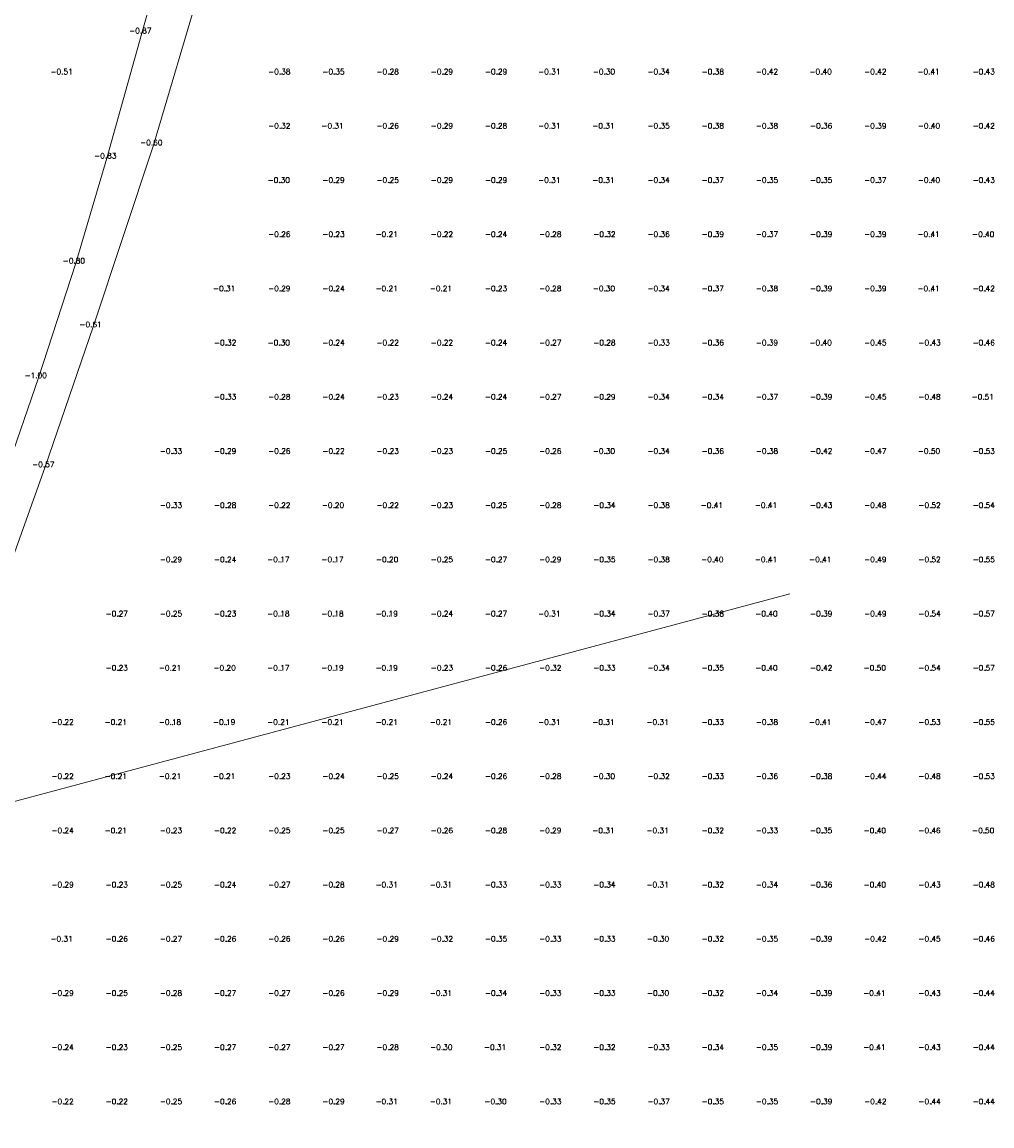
# Model space of a CAD drawing. Header units: metres. Extents: x 102665 to 103901, y 415762 to 419767.
# Tile 53 of 93: x 103111 to 103200, y 418856 to 418958. Entities that reach past the tile are written whole.
import ezdxf
from ezdxf.enums import TextEntityAlignment as Align

# ---------------------------------------------------------------- set-up
doc = ezdxf.new("R2010")
doc.units = ezdxf.units.M
doc.header["$MEASUREMENT"] = 0
doc.linetypes.add('AM-AS', pattern=[16, 10, -2, 2, -2])
for name, color, linetype, lineweight in [('DTM-Hoogtecijfer', 7, 'Continuous', 0), ('DTM-Meetpunt', 40, 'Continuous', 0), ('N-ME-AM-AS_WEG-G', 10, 'AM-AS', 18)]:
    doc.layers.add(name, color=color, linetype=linetype, lineweight=lineweight)
doc.styles.get("Standard").update_dxf_attribs({"font": 'txt.shx'})

msp = doc.modelspace()

# ---------------------------------------------------------------- linework, layer by layer
at = {"layer": 'DTM-Meetpunt', "extrusion": (-0.00822, 0.004595, 0.999956), "elevation": 1076.53, "flags": 128}
msp.add_lwpolyline([(103084.54, 418862.54), (103088.94, 418863.19), (103090.61, 418867.06), (103098.34, 418886.53), (103103.31, 418899.71), (103109.14, 418916), (103113.58, 418928.91), (103119.14, 418945.69), (103123.48, 418960.35), (103127.39, 418975.27), (103128.19, 418978.92), (103127.97, 418980.35), (103127.13, 418981.46), (103125.91, 418981.88), (103124.69, 418981.36), (103123.69, 418977.97), (103120.93, 418966.22), (103118.08, 418956.01), (103114.85, 418944.47), (103111.99, 418934.79), (103108.55, 418924.21), (103105.54, 418915.53), (103102.2, 418906.64), (103098.6, 418897.43), (103096.12, 418890.39), (103092.68, 418881.61), (103089.24, 418873.25), (103085.22, 418863.99), (103084.54, 418862.54)], close=True, dxfattribs=at)
at = {"layer": 'DTM-Meetpunt'}
for p in [(103114.4, 418952.75, -0.51), (103134.4, 418952.75, -0.38), (103139.4, 418952.75, -0.35), (103144.4, 418952.75, -0.28), (103149.4, 418952.75, -0.29), (103154.4, 418952.75, -0.29), (103159.4, 418952.75, -0.31), (103164.4, 418952.75, -0.3), (103169.4, 418952.75, -0.34), (103174.4, 418952.75, -0.38), (103179.4, 418952.75, -0.42), (103184.4, 418952.75, -0.4), (103189.4, 418952.75, -0.42), (103194.4, 418952.75, -0.41), (103199.4, 418952.75, -0.43), (103134.4, 418947.75, -0.32), (103139.4, 418947.75, -0.31), (103144.4, 418947.75, -0.26), (103149.4, 418947.75, -0.29), (103154.4, 418947.75, -0.28), (103159.4, 418947.75, -0.31), (103164.4, 418947.75, -0.31), (103169.4, 418947.75, -0.35), (103174.4, 418947.75, -0.38), (103179.4, 418947.75, -0.38), (103184.4, 418947.75, -0.36), (103189.4, 418947.75, -0.39), (103194.4, 418947.75, -0.4), (103199.4, 418947.75, -0.42), (103134.4, 418942.75, -0.3), (103139.4, 418942.75, -0.29), (103144.4, 418942.75, -0.25), (103149.4, 418942.75, -0.29), (103154.4, 418942.75, -0.29), (103159.4, 418942.75, -0.31), (103164.4, 418942.75, -0.31), (103169.4, 418942.75, -0.34), (103174.4, 418942.75, -0.37), (103179.4, 418942.75, -0.35), (103184.4, 418942.75, -0.35), (103189.4, 418942.75, -0.37), (103194.4, 418942.75, -0.4), (103199.4, 418942.75, -0.43), (103134.4, 418937.75, -0.26), (103139.4, 418937.75, -0.23), (103144.4, 418937.75, -0.21), (103149.4, 418937.75, -0.22), (103154.4, 418937.75, -0.24), (103159.4, 418937.75, -0.28), (103164.4, 418937.75, -0.32), (103169.4, 418937.75, -0.36), (103174.4, 418937.75, -0.39), (103179.4, 418937.75, -0.37), (103184.4, 418937.75, -0.39), (103189.4, 418937.75, -0.39), (103194.4, 418937.75, -0.41), (103199.4, 418937.75, -0.4), (103129.4, 418932.75, -0.31), (103134.4, 418932.75, -0.29), (103139.4, 418932.75, -0.24), (103144.4, 418932.75, -0.21), (103149.4, 418932.75, -0.21), (103154.4, 418932.75, -0.23), (103159.4, 418932.75, -0.28), (103164.4, 418932.75, -0.3), (103169.4, 418932.75, -0.34), (103174.4, 418932.75, -0.37), (103179.4, 418932.75, -0.38), (103184.4, 418932.75, -0.39), (103189.4, 418932.75, -0.39), (103194.4, 418932.75, -0.41), (103199.4, 418932.75, -0.42), (103129.4, 418927.75, -0.32), (103134.4, 418927.75, -0.3), (103139.4, 418927.75, -0.24), (103144.4, 418927.75, -0.22), (103149.4, 418927.75, -0.22), (103154.4, 418927.75, -0.24), (103159.4, 418927.75, -0.27), (103164.4, 418927.75, -0.28), (103169.4, 418927.75, -0.33), (103174.4, 418927.75, -0.36), (103179.4, 418927.75, -0.39), (103184.4, 418927.75, -0.4), (103189.4, 418927.75, -0.45), (103194.4, 418927.75, -0.43), (103199.4, 418927.75, -0.46), (103129.4, 418922.75, -0.33), (103134.4, 418922.75, -0.28), (103139.4, 418922.75, -0.24), (103144.4, 418922.75, -0.23), (103149.4, 418922.75, -0.24), (103154.4, 418922.75, -0.24), (103159.4, 418922.75, -0.27), (103164.4, 418922.75, -0.29), (103169.4, 418922.75, -0.34), (103174.4, 418922.75, -0.34), (103179.4, 418922.75, -0.37), (103184.4, 418922.75, -0.39), (103189.4, 418922.75, -0.45), (103194.4, 418922.75, -0.48), (103199.4, 418922.75, -0.51), (103124.4, 418917.75, -0.33), (103129.4, 418917.75, -0.29), (103134.4, 418917.75, -0.26), (103139.4, 418917.75, -0.22), (103144.4, 418917.75, -0.23), (103149.4, 418917.75, -0.23), (103154.4, 418917.75, -0.25), (103159.4, 418917.75, -0.26), (103164.4, 418917.75, -0.3), (103169.4, 418917.75, -0.34), (103174.4, 418917.75, -0.36), (103179.4, 418917.75, -0.38), (103184.4, 418917.75, -0.42), (103189.4, 418917.75, -0.47), (103194.4, 418917.75, -0.5), (103199.4, 418917.75, -0.53), (103124.4, 418912.75, -0.33), (103129.4, 418912.75, -0.28), (103134.4, 418912.75, -0.22), (103139.4, 418912.75, -0.2), (103144.4, 418912.75, -0.22), (103149.4, 418912.75, -0.23), (103154.4, 418912.75, -0.25), (103159.4, 418912.75, -0.28), (103164.4, 418912.75, -0.34), (103169.4, 418912.75, -0.38), (103174.4, 418912.75, -0.41), (103179.4, 418912.75, -0.41), (103184.4, 418912.75, -0.43), (103189.4, 418912.75, -0.48), (103194.4, 418912.75, -0.52), (103199.4, 418912.75, -0.54), (103124.4, 418907.75, -0.29), (103129.4, 418907.75, -0.24), (103134.4, 418907.75, -0.17), (103139.4, 418907.75, -0.17), (103144.4, 418907.75, -0.2), (103149.4, 418907.75, -0.25), (103154.4, 418907.75, -0.27), (103159.4, 418907.75, -0.29), (103164.4, 418907.75, -0.35), (103169.4, 418907.75, -0.38), (103174.4, 418907.75, -0.4), (103179.4, 418907.75, -0.41), (103184.4, 418907.75, -0.41), (103189.4, 418907.75, -0.49), (103194.4, 418907.75, -0.52), (103199.4, 418907.75, -0.55), (103119.4, 418902.75, -0.27), (103124.4, 418902.75, -0.25), (103129.4, 418902.75, -0.23), (103134.4, 418902.75, -0.18), (103139.4, 418902.75, -0.18), (103144.4, 418902.75, -0.19), (103149.4, 418902.75, -0.24), (103154.4, 418902.75, -0.27), (103159.4, 418902.75, -0.31), (103164.4, 418902.75, -0.34), (103169.4, 418902.75, -0.37), (103174.4, 418902.75, -0.38), (103179.4, 418902.75, -0.4), (103184.4, 418902.75, -0.39), (103189.4, 418902.75, -0.49), (103194.4, 418902.75, -0.54), (103199.4, 418902.75, -0.57), (103119.4, 418897.75, -0.23), (103124.4, 418897.75, -0.21), (103129.4, 418897.75, -0.2), (103134.4, 418897.75, -0.17), (103139.4, 418897.75, -0.19), (103144.4, 418897.75, -0.19), (103149.4, 418897.75, -0.23), (103154.4, 418897.75, -0.26), (103159.4, 418897.75, -0.32), (103164.4, 418897.75, -0.33), (103169.4, 418897.75, -0.34), (103174.4, 418897.75, -0.35), (103179.4, 418897.75, -0.4), (103184.4, 418897.75, -0.42), (103189.4, 418897.75, -0.5), (103194.4, 418897.75, -0.54), (103199.4, 418897.75, -0.57), (103114.4, 418892.75, -0.22), (103119.4, 418892.75, -0.21), (103124.4, 418892.75, -0.18), (103129.4, 418892.75, -0.19), (103134.4, 418892.75, -0.21), (103139.4, 418892.75, -0.21), (103144.4, 418892.75, -0.21), (103149.4, 418892.75, -0.21), (103154.4, 418892.75, -0.26), (103159.4, 418892.75, -0.31), (103164.4, 418892.75, -0.31), (103169.4, 418892.75, -0.31), (103174.4, 418892.75, -0.33), (103179.4, 418892.75, -0.38), (103184.4, 418892.75, -0.41), (103189.4, 418892.75, -0.47), (103194.4, 418892.75, -0.53), (103199.4, 418892.75, -0.55), (103114.4, 418887.75, -0.22), (103119.4, 418887.75, -0.21), (103124.4, 418887.75, -0.21), (103129.4, 418887.75, -0.21), (103134.4, 418887.75, -0.23), (103139.4, 418887.75, -0.24), (103144.4, 418887.75, -0.25), (103149.4, 418887.75, -0.24), (103154.4, 418887.75, -0.26), (103159.4, 418887.75, -0.28), (103164.4, 418887.75, -0.3), (103169.4, 418887.75, -0.32), (103174.4, 418887.75, -0.33), (103179.4, 418887.75, -0.36), (103184.4, 418887.75, -0.38), (103189.4, 418887.75, -0.44), (103194.4, 418887.75, -0.48), (103199.4, 418887.75, -0.53), (103114.4, 418882.75, -0.24), (103119.4, 418882.75, -0.21), (103124.4, 418882.75, -0.23), (103129.4, 418882.75, -0.22), (103134.4, 418882.75, -0.25), (103139.4, 418882.75, -0.25), (103144.4, 418882.75, -0.27), (103149.4, 418882.75, -0.26), (103154.4, 418882.75, -0.28), (103159.4, 418882.75, -0.29), (103164.4, 418882.75, -0.31), (103169.4, 418882.75, -0.31), (103174.4, 418882.75, -0.32), (103179.4, 418882.75, -0.33), (103184.4, 418882.75, -0.35), (103189.4, 418882.75, -0.4), (103194.4, 418882.75, -0.46), (103199.4, 418882.75, -0.5), (103114.4, 418877.75, -0.29), (103119.4, 418877.75, -0.23), (103124.4, 418877.75, -0.25), (103129.4, 418877.75, -0.24), (103134.4, 418877.75, -0.27), (103139.4, 418877.75, -0.28), (103144.4, 418877.75, -0.31), (103149.4, 418877.75, -0.31), (103154.4, 418877.75, -0.33), (103159.4, 418877.75, -0.33), (103164.4, 418877.75, -0.34), (103169.4, 418877.75, -0.31), (103174.4, 418877.75, -0.32), (103179.4, 418877.75, -0.34), (103184.4, 418877.75, -0.36), (103189.4, 418877.75, -0.4), (103194.4, 418877.75, -0.43), (103199.4, 418877.75, -0.48), (103114.4, 418872.75, -0.31), (103119.4, 418872.75, -0.26), (103124.4, 418872.75, -0.27), (103129.4, 418872.75, -0.26), (103134.4, 418872.75, -0.26), (103139.4, 418872.75, -0.26), (103144.4, 418872.75, -0.29), (103149.4, 418872.75, -0.32), (103154.4, 418872.75, -0.35), (103159.4, 418872.75, -0.33), (103164.4, 418872.75, -0.33), (103169.4, 418872.75, -0.3), (103174.4, 418872.75, -0.32), (103179.4, 418872.75, -0.35), (103184.4, 418872.75, -0.39), (103189.4, 418872.75, -0.42), (103194.4, 418872.75, -0.45), (103199.4, 418872.75, -0.46), (103114.4, 418867.75, -0.29), (103119.4, 418867.75, -0.25), (103124.4, 418867.75, -0.28), (103129.4, 418867.75, -0.27), (103134.4, 418867.75, -0.27), (103139.4, 418867.75, -0.26), (103144.4, 418867.75, -0.29), (103149.4, 418867.75, -0.31), (103154.4, 418867.75, -0.34), (103159.4, 418867.75, -0.33), (103164.4, 418867.75, -0.33), (103169.4, 418867.75, -0.3), (103174.4, 418867.75, -0.32), (103179.4, 418867.75, -0.34), (103184.4, 418867.75, -0.39), (103189.4, 418867.75, -0.41), (103194.4, 418867.75, -0.43), (103199.4, 418867.75, -0.44), (103114.4, 418862.75, -0.24), (103119.4, 418862.75, -0.23), (103124.4, 418862.75, -0.25), (103129.4, 418862.75, -0.27), (103134.4, 418862.75, -0.27), (103139.4, 418862.75, -0.27), (103144.4, 418862.75, -0.28), (103149.4, 418862.75, -0.3), (103154.4, 418862.75, -0.31), (103159.4, 418862.75, -0.32), (103164.4, 418862.75, -0.32), (103169.4, 418862.75, -0.33), (103174.4, 418862.75, -0.34), (103179.4, 418862.75, -0.35), (103184.4, 418862.75, -0.39), (103189.4, 418862.75, -0.41), (103194.4, 418862.75, -0.43), (103199.4, 418862.75, -0.44), (103114.4, 418857.75, -0.22), (103119.4, 418857.75, -0.22), (103124.4, 418857.75, -0.25), (103129.4, 418857.75, -0.26), (103134.4, 418857.75, -0.28), (103139.4, 418857.75, -0.29), (103144.4, 418857.75, -0.31), (103149.4, 418857.75, -0.31), (103154.4, 418857.75, -0.3), (103159.4, 418857.75, -0.33), (103164.4, 418857.75, -0.35), (103169.4, 418857.75, -0.37), (103174.4, 418857.75, -0.35), (103179.4, 418857.75, -0.35), (103184.4, 418857.75, -0.39), (103189.4, 418857.75, -0.42), (103194.4, 418857.75, -0.44), (103199.4, 418857.75, -0.44)]:
    msp.add_point(p, dxfattribs=at)
at = {"layer": 'N-ME-AM-AS_WEG-G', "ltscale": 10, "transparency": 33554687, "flags": 128}
msp.add_lwpolyline([(103181.37, 418904.81), (102790.79, 418800.26)], dxfattribs=at)
msp.add_lwpolyline([(103181.37, 418904.81), (102790.79, 418800.26)], dxfattribs=at)

# ---------------------------------------------------------------- texts
at = {"layer": 'DTM-Hoogtecijfer'}
for s, p in [('-0.87', (103121.42, 418956.51, 0.12)), ('-0.51', (103114.16, 418952.73, 0.12)), ('-0.38', (103134.25, 418952.73, 0.12)), ('-0.35', (103139.25, 418952.73, 0.12)), ('-0.28', (103144.25, 418952.73, 0.12)), ('-0.29', (103149.25, 418952.73, 0.12)), ('-0.29', (103154.25, 418952.73, 0.12)), ('-0.31', (103159.16, 418952.73, 0.12)), ('-0.30', (103164.2, 418952.73, 0.12)), ('-0.34', (103169.25, 418952.73, 0.12)), ('-0.38', (103174.25, 418952.73, 0.12)), ('-0.42', (103179.25, 418952.73, 0.12)), ('-0.40', (103184.2, 418952.73, 0.12)), ('-0.42', (103189.25, 418952.73, 0.12)), ('-0.41', (103194.16, 418952.73, 0.12)), ('-0.43', (103199.25, 418952.73, 0.12)), ('-0.32', (103134.25, 418947.73, 0.12)), ('-0.31', (103139.16, 418947.73, 0.12)), ('-0.26', (103144.25, 418947.73, 0.12)), ('-0.29', (103149.25, 418947.73, 0.12)), ('-0.28', (103154.25, 418947.73, 0.12)), ('-0.31', (103159.16, 418947.73, 0.12)), ('-0.31', (103164.16, 418947.73, 0.12)), ('-0.35', (103169.25, 418947.73, 0.12)), ('-0.38', (103174.25, 418947.73, 0.12)), ('-0.38', (103179.25, 418947.73, 0.12)), ('-0.36', (103184.25, 418947.73, 0.12)), ('-0.39', (103189.25, 418947.73, 0.12)), ('-0.40', (103194.2, 418947.73, 0.12)), ('-0.42', (103199.25, 418947.73, 0.12)), ('-0.60', (103122.43, 418946.19, 0.12)), ('-0.83', (103118.19, 418944.97, 0.12)), ('-0.30', (103134.2, 418942.73, 0.12)), ('-0.29', (103139.25, 418942.73, 0.12)), ('-0.25', (103144.25, 418942.73, 0.12)), ('-0.29', (103149.25, 418942.73, 0.12)), ('-0.29', (103154.25, 418942.73, 0.12)), ('-0.31', (103159.16, 418942.73, 0.12)), ('-0.31', (103164.16, 418942.73, 0.12)), ('-0.34', (103169.25, 418942.73, 0.12)), ('-0.37', (103174.25, 418942.73, 0.12)), ('-0.35', (103179.25, 418942.73, 0.12)), ('-0.35', (103184.25, 418942.73, 0.12)), ('-0.37', (103189.25, 418942.73, 0.12)), ('-0.40', (103194.2, 418942.73, 0.12)), ('-0.43', (103199.25, 418942.73, 0.12)), ('-0.26', (103134.25, 418937.73, 0.12)), ('-0.23', (103139.25, 418937.73, 0.12)), ('-0.21', (103144.16, 418937.73, 0.12)), ('-0.22', (103149.25, 418937.73, 0.12)), ('-0.24', (103154.25, 418937.73, 0.12)), ('-0.28', (103159.25, 418937.73, 0.12)), ('-0.32', (103164.25, 418937.73, 0.12)), ('-0.36', (103169.25, 418937.73, 0.12)), ('-0.39', (103174.25, 418937.73, 0.12)), ('-0.37', (103179.25, 418937.73, 0.12)), ('-0.39', (103184.25, 418937.73, 0.12)), ('-0.39', (103189.25, 418937.73, 0.12)), ('-0.41', (103194.16, 418937.73, 0.12)), ('-0.40', (103199.2, 418937.73, 0.12)), ('-0.80', (103115.29, 418935.29, 0.12)), ('-0.31', (103129.16, 418932.73, 0.12)), ('-0.29', (103134.25, 418932.73, 0.12)), ('-0.24', (103139.25, 418932.73, 0.12)), ('-0.21', (103144.16, 418932.73, 0.12)), ('-0.21', (103149.16, 418932.73, 0.12)), ('-0.23', (103154.25, 418932.73, 0.12)), ('-0.28', (103159.25, 418932.73, 0.12)), ('-0.30', (103164.2, 418932.73, 0.12)), ('-0.34', (103169.25, 418932.73, 0.12)), ('-0.37', (103174.25, 418932.73, 0.12)), ('-0.38', (103179.25, 418932.73, 0.12)), ('-0.39', (103184.25, 418932.73, 0.12)), ('-0.39', (103189.25, 418932.73, 0.12)), ('-0.41', (103194.16, 418932.73, 0.12)), ('-0.42', (103199.25, 418932.73, 0.12)), ('-0.61', (103116.83, 418929.41, 0.12)), ('-0.32', (103129.25, 418927.73, 0.12)), ('-0.30', (103134.2, 418927.73, 0.12)), ('-0.24', (103139.25, 418927.73, 0.12)), ('-0.22', (103144.25, 418927.73, 0.12)), ('-0.22', (103149.25, 418927.73, 0.12)), ('-0.24', (103154.25, 418927.73, 0.12)), ('-0.27', (103159.25, 418927.73, 0.12)), ('-0.28', (103164.25, 418927.73, 0.12)), ('-0.33', (103169.25, 418927.73, 0.12)), ('-0.36', (103174.25, 418927.73, 0.12)), ('-0.39', (103179.25, 418927.73, 0.12)), ('-0.40', (103184.2, 418927.73, 0.12)), ('-0.45', (103189.25, 418927.73, 0.12)), ('-0.43', (103194.25, 418927.73, 0.12)), ('-0.46', (103199.25, 418927.73, 0.12)), ('-1.00', (103111.77, 418924.71, 0.12)), ('-0.33', (103129.25, 418922.73, 0.12)), ('-0.28', (103134.25, 418922.73, 0.12)), ('-0.24', (103139.25, 418922.73, 0.12)), ('-0.23', (103144.25, 418922.73, 0.12)), ('-0.24', (103149.25, 418922.73, 0.12)), ('-0.24', (103154.25, 418922.73, 0.12)), ('-0.27', (103159.25, 418922.73, 0.12)), ('-0.29', (103164.25, 418922.73, 0.12)), ('-0.34', (103169.25, 418922.73, 0.12)), ('-0.34', (103174.25, 418922.73, 0.12)), ('-0.37', (103179.25, 418922.73, 0.12)), ('-0.39', (103184.25, 418922.73, 0.12)), ('-0.45', (103189.25, 418922.73, 0.12)), ('-0.48', (103194.25, 418922.73, 0.12)), ('-0.51', (103199.16, 418922.73, 0.12)), ('-0.33', (103124.25, 418917.73, 0.12)), ('-0.29', (103129.25, 418917.73, 0.12)), ('-0.26', (103134.25, 418917.73, 0.12)), ('-0.22', (103139.25, 418917.73, 0.12)), ('-0.23', (103144.25, 418917.73, 0.12)), ('-0.23', (103149.25, 418917.73, 0.12)), ('-0.25', (103154.25, 418917.73, 0.12)), ('-0.26', (103159.25, 418917.73, 0.12)), ('-0.30', (103164.2, 418917.73, 0.12)), ('-0.34', (103169.25, 418917.73, 0.12)), ('-0.36', (103174.25, 418917.73, 0.12)), ('-0.38', (103179.25, 418917.73, 0.12)), ('-0.42', (103184.25, 418917.73, 0.12)), ('-0.47', (103189.25, 418917.73, 0.12)), ('-0.50', (103194.2, 418917.73, 0.12)), ('-0.53', (103199.25, 418917.73, 0.12)), ('-0.57', (103112.47, 418916.5, 0.12)), ('-0.33', (103124.25, 418912.73, 0.12)), ('-0.28', (103129.25, 418912.73, 0.12)), ('-0.22', (103134.25, 418912.73, 0.12)), ('-0.20', (103139.2, 418912.73, 0.12)), ('-0.22', (103144.25, 418912.73, 0.12)), ('-0.23', (103149.25, 418912.73, 0.12)), ('-0.25', (103154.25, 418912.73, 0.12)), ('-0.28', (103159.25, 418912.73, 0.12)), ('-0.34', (103164.25, 418912.73, 0.12)), ('-0.38', (103169.25, 418912.73, 0.12)), ('-0.41', (103174.16, 418912.73, 0.12)), ('-0.41', (103179.16, 418912.73, 0.12)), ('-0.43', (103184.25, 418912.73, 0.12)), ('-0.48', (103189.25, 418912.73, 0.12)), ('-0.52', (103194.25, 418912.73, 0.12)), ('-0.54', (103199.25, 418912.73, 0.12)), ('-0.29', (103124.25, 418907.73, 0.12)), ('-0.24', (103129.25, 418907.73, 0.12)), ('-0.17', (103134.16, 418907.73, 0.12)), ('-0.17', (103139.16, 418907.73, 0.12)), ('-0.20', (103144.2, 418907.73, 0.12)), ('-0.25', (103149.25, 418907.73, 0.12)), ('-0.27', (103154.25, 418907.73, 0.12)), ('-0.29', (103159.25, 418907.73, 0.12)), ('-0.35', (103164.25, 418907.73, 0.12)), ('-0.38', (103169.25, 418907.73, 0.12)), ('-0.40', (103174.2, 418907.73, 0.12)), ('-0.41', (103179.16, 418907.73, 0.12)), ('-0.41', (103184.16, 418907.73, 0.12)), ('-0.49', (103189.25, 418907.73, 0.12)), ('-0.52', (103194.25, 418907.73, 0.12)), ('-0.55', (103199.25, 418907.73, 0.12)), ('-0.27', (103119.25, 418902.73, 0.12)), ('-0.25', (103124.25, 418902.73, 0.12)), ('-0.23', (103129.25, 418902.73, 0.12)), ('-0.18', (103134.16, 418902.73, 0.12)), ('-0.18', (103139.16, 418902.73, 0.12)), ('-0.19', (103144.16, 418902.73, 0.12)), ('-0.24', (103149.25, 418902.73, 0.12)), ('-0.27', (103154.25, 418902.73, 0.12)), ('-0.31', (103159.16, 418902.73, 0.12)), ('-0.34', (103164.25, 418902.73, 0.12)), ('-0.37', (103169.25, 418902.73, 0.12)), ('-0.38', (103174.25, 418902.73, 0.12)), ('-0.40', (103179.2, 418902.73, 0.12)), ('-0.39', (103184.25, 418902.73, 0.12)), ('-0.49', (103189.25, 418902.73, 0.12)), ('-0.54', (103194.25, 418902.73, 0.12)), ('-0.57', (103199.25, 418902.73, 0.12)), ('-0.23', (103119.25, 418897.73, 0.12)), ('-0.21', (103124.16, 418897.73, 0.12)), ('-0.20', (103129.2, 418897.73, 0.12)), ('-0.17', (103134.16, 418897.73, 0.12)), ('-0.19', (103139.16, 418897.73, 0.12)), ('-0.19', (103144.16, 418897.73, 0.12)), ('-0.23', (103149.25, 418897.73, 0.12)), ('-0.26', (103154.25, 418897.73, 0.12)), ('-0.32', (103159.25, 418897.73, 0.12)), ('-0.33', (103164.25, 418897.73, 0.12)), ('-0.34', (103169.25, 418897.73, 0.12)), ('-0.35', (103174.25, 418897.73, 0.12)), ('-0.40', (103179.2, 418897.73, 0.12)), ('-0.42', (103184.25, 418897.73, 0.12)), ('-0.50', (103189.2, 418897.73, 0.12)), ('-0.54', (103194.25, 418897.73, 0.12)), ('-0.57', (103199.25, 418897.73, 0.12)), ('-0.22', (103114.25, 418892.73, 0.12)), ('-0.21', (103119.16, 418892.73, 0.12)), ('-0.18', (103124.16, 418892.73, 0.12)), ('-0.19', (103129.16, 418892.73, 0.12)), ('-0.21', (103134.16, 418892.73, 0.12)), ('-0.21', (103139.16, 418892.73, 0.12)), ('-0.21', (103144.16, 418892.73, 0.12)), ('-0.21', (103149.16, 418892.73, 0.12)), ('-0.26', (103154.25, 418892.73, 0.12)), ('-0.31', (103159.16, 418892.73, 0.12)), ('-0.31', (103164.16, 418892.73, 0.12)), ('-0.31', (103169.16, 418892.73, 0.12)), ('-0.33', (103174.25, 418892.73, 0.12)), ('-0.38', (103179.25, 418892.73, 0.12)), ('-0.41', (103184.16, 418892.73, 0.12)), ('-0.47', (103189.25, 418892.73, 0.12)), ('-0.53', (103194.25, 418892.73, 0.12)), ('-0.55', (103199.25, 418892.73, 0.12)), ('-0.22', (103114.25, 418887.73, 0.12)), ('-0.21', (103119.16, 418887.73, 0.12)), ('-0.21', (103124.16, 418887.73, 0.12)), ('-0.21', (103129.16, 418887.73, 0.12)), ('-0.23', (103134.25, 418887.73, 0.12)), ('-0.24', (103139.25, 418887.73, 0.12)), ('-0.25', (103144.25, 418887.73, 0.12)), ('-0.24', (103149.25, 418887.73, 0.12)), ('-0.26', (103154.25, 418887.73, 0.12)), ('-0.28', (103159.25, 418887.73, 0.12)), ('-0.30', (103164.2, 418887.73, 0.12)), ('-0.32', (103169.25, 418887.73, 0.12)), ('-0.33', (103174.25, 418887.73, 0.12)), ('-0.36', (103179.25, 418887.73, 0.12)), ('-0.38', (103184.25, 418887.73, 0.12)), ('-0.44', (103189.25, 418887.73, 0.12)), ('-0.48', (103194.25, 418887.73, 0.12)), ('-0.53', (103199.25, 418887.73, 0.12)), ('-0.24', (103114.25, 418882.73, 0.12)), ('-0.21', (103119.16, 418882.73, 0.12)), ('-0.23', (103124.25, 418882.73, 0.12)), ('-0.22', (103129.25, 418882.73, 0.12)), ('-0.25', (103134.25, 418882.73, 0.12)), ('-0.25', (103139.25, 418882.73, 0.12)), ('-0.27', (103144.25, 418882.73, 0.12)), ('-0.26', (103149.25, 418882.73, 0.12)), ('-0.28', (103154.25, 418882.73, 0.12)), ('-0.29', (103159.25, 418882.73, 0.12)), ('-0.31', (103164.16, 418882.73, 0.12)), ('-0.31', (103169.16, 418882.73, 0.12)), ('-0.32', (103174.25, 418882.73, 0.12)), ('-0.33', (103179.25, 418882.73, 0.12)), ('-0.35', (103184.25, 418882.73, 0.12)), ('-0.40', (103189.2, 418882.73, 0.12)), ('-0.46', (103194.25, 418882.73, 0.12)), ('-0.50', (103199.2, 418882.73, 0.12)), ('-0.29', (103114.25, 418877.73, 0.12)), ('-0.23', (103119.25, 418877.73, 0.12)), ('-0.25', (103124.25, 418877.73, 0.12)), ('-0.24', (103129.25, 418877.73, 0.12)), ('-0.27', (103134.25, 418877.73, 0.12)), ('-0.28', (103139.25, 418877.73, 0.12)), ('-0.31', (103144.16, 418877.73, 0.12)), ('-0.31', (103149.16, 418877.73, 0.12)), ('-0.33', (103154.25, 418877.73, 0.12)), ('-0.33', (103159.25, 418877.73, 0.12)), ('-0.34', (103164.25, 418877.73, 0.12)), ('-0.31', (103169.16, 418877.73, 0.12)), ('-0.32', (103174.25, 418877.73, 0.12)), ('-0.34', (103179.25, 418877.73, 0.12)), ('-0.36', (103184.25, 418877.73, 0.12)), ('-0.40', (103189.2, 418877.73, 0.12)), ('-0.43', (103194.25, 418877.73, 0.12)), ('-0.48', (103199.25, 418877.73, 0.12)), ('-0.31', (103114.16, 418872.73, 0.12)), ('-0.26', (103119.25, 418872.73, 0.12)), ('-0.27', (103124.25, 418872.73, 0.12)), ('-0.26', (103129.25, 418872.73, 0.12)), ('-0.26', (103134.25, 418872.73, 0.12)), ('-0.26', (103139.25, 418872.73, 0.12)), ('-0.29', (103144.25, 418872.73, 0.12)), ('-0.32', (103149.25, 418872.73, 0.12)), ('-0.35', (103154.25, 418872.73, 0.12)), ('-0.33', (103159.25, 418872.73, 0.12)), ('-0.33', (103164.25, 418872.73, 0.12)), ('-0.30', (103169.2, 418872.73, 0.12)), ('-0.32', (103174.25, 418872.73, 0.12)), ('-0.35', (103179.25, 418872.73, 0.12)), ('-0.39', (103184.25, 418872.73, 0.12)), ('-0.42', (103189.25, 418872.73, 0.12)), ('-0.45', (103194.25, 418872.73, 0.12)), ('-0.46', (103199.25, 418872.73, 0.12)), ('-0.29', (103114.25, 418867.73, 0.12)), ('-0.25', (103119.25, 418867.73, 0.12)), ('-0.28', (103124.25, 418867.73, 0.12)), ('-0.27', (103129.25, 418867.73, 0.12)), ('-0.27', (103134.25, 418867.73, 0.12)), ('-0.26', (103139.25, 418867.73, 0.12)), ('-0.29', (103144.25, 418867.73, 0.12)), ('-0.31', (103149.16, 418867.73, 0.12)), ('-0.34', (103154.25, 418867.73, 0.12)), ('-0.33', (103159.25, 418867.73, 0.12)), ('-0.33', (103164.25, 418867.73, 0.12)), ('-0.30', (103169.2, 418867.73, 0.12)), ('-0.32', (103174.25, 418867.73, 0.12)), ('-0.34', (103179.25, 418867.73, 0.12)), ('-0.39', (103184.25, 418867.73, 0.12)), ('-0.41', (103189.16, 418867.73, 0.12)), ('-0.43', (103194.25, 418867.73, 0.12)), ('-0.44', (103199.25, 418867.73, 0.12)), ('-0.24', (103114.25, 418862.73, 0.12)), ('-0.23', (103119.25, 418862.73, 0.12)), ('-0.25', (103124.25, 418862.73, 0.12)), ('-0.27', (103129.25, 418862.73, 0.12)), ('-0.27', (103134.25, 418862.73, 0.12)), ('-0.27', (103139.25, 418862.73, 0.12)), ('-0.28', (103144.25, 418862.73, 0.12)), ('-0.30', (103149.2, 418862.73, 0.12)), ('-0.31', (103154.16, 418862.73, 0.12)), ('-0.32', (103159.25, 418862.73, 0.12)), ('-0.32', (103164.25, 418862.73, 0.12)), ('-0.33', (103169.25, 418862.73, 0.12)), ('-0.34', (103174.25, 418862.73, 0.12)), ('-0.35', (103179.25, 418862.73, 0.12)), ('-0.39', (103184.25, 418862.73, 0.12)), ('-0.41', (103189.16, 418862.73, 0.12)), ('-0.43', (103194.25, 418862.73, 0.12)), ('-0.44', (103199.25, 418862.73, 0.12)), ('-0.22', (103114.25, 418857.73, 0.12)), ('-0.22', (103119.25, 418857.73, 0.12)), ('-0.25', (103124.25, 418857.73, 0.12)), ('-0.26', (103129.25, 418857.73, 0.12)), ('-0.28', (103134.25, 418857.73, 0.12)), ('-0.29', (103139.25, 418857.73, 0.12)), ('-0.31', (103144.16, 418857.73, 0.12)), ('-0.31', (103149.16, 418857.73, 0.12)), ('-0.30', (103154.2, 418857.73, 0.12)), ('-0.33', (103159.25, 418857.73, 0.12)), ('-0.35', (103164.25, 418857.73, 0.12)), ('-0.37', (103169.25, 418857.73, 0.12)), ('-0.35', (103174.25, 418857.73, 0.12)), ('-0.35', (103179.25, 418857.73, 0.12)), ('-0.39', (103184.25, 418857.73, 0.12)), ('-0.42', (103189.25, 418857.73, 0.12)), ('-0.44', (103194.25, 418857.73, 0.12)), ('-0.44', (103199.25, 418857.73, 0.12))]:
    msp.add_text(s, height=0.5, dxfattribs=at).set_placement(p, align=Align.CENTER)

doc.saveas('drawing.dxf')
